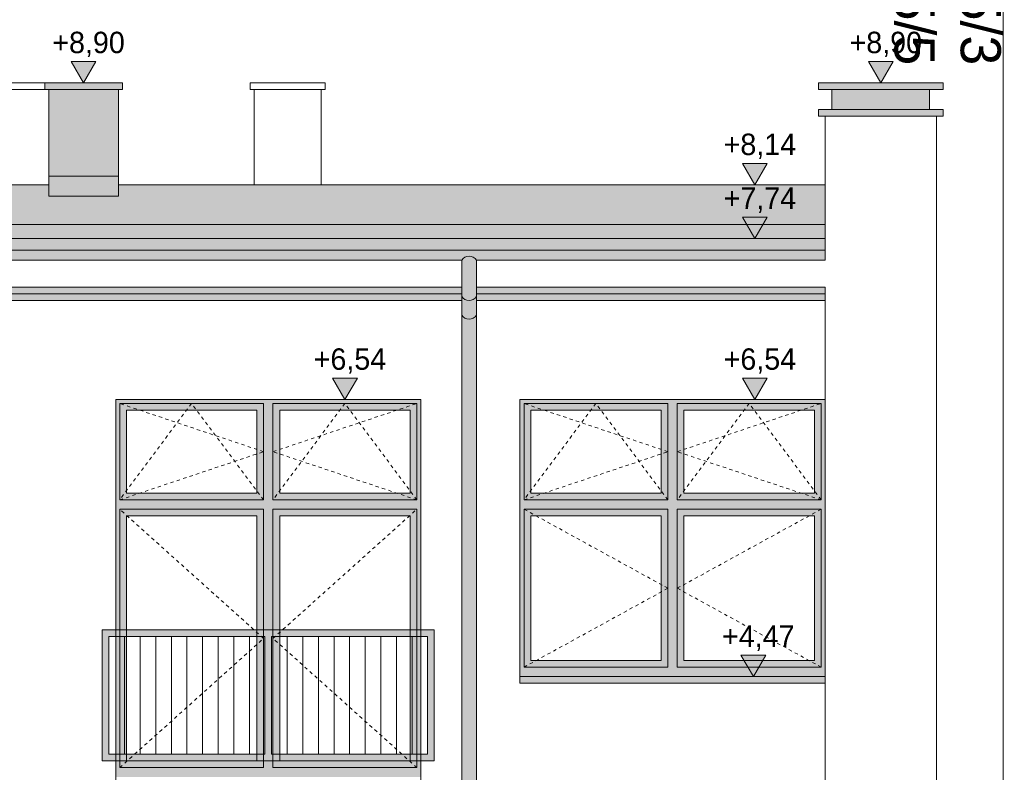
# Model space of a CAD drawing. Extents: x -366324 to -207045, y 68808 to 138616.
# Tile 153 of 170: x -216574 to -209219, y 118760 to 124381. Entities that reach past the tile are written whole.
import ezdxf

# ---------------------------------------------------------------- set-up
doc = ezdxf.new("R2010")
doc.units = 0
doc.header["$MEASUREMENT"] = 0
doc.linetypes.add('Hidden Line', pattern=[50, 25, -25])
for name, color, linetype, lineweight in [('Arch balustrady_Nr_Pióra__21', 7, 'Continuous', 9), ('Arch kolorystyka_Nr_Pióra__41', 7, 'Continuous', 15), ('Arch okna_Nr_Pióra__21', 7, 'Continuous', 9), ('Arch rynny_Nr_Pióra__21', 7, 'Continuous', 9), ('ARCH TABELA_Nr_Pióra__21', 7, 'Continuous', 9), ('Arch wykończenie_Nr_Pióra__21', 7, 'Continuous', 9), ('Arch wymiary_Nr_Pióra__19', 255, 'Continuous', 13), ('Arch wymiary_Nr_Pióra__21', 7, 'Continuous', 9), ('arch wypelnienia_Nr_Pióra__21', 7, 'Continuous', 9), ('Arch ściany zewnętrzne_Nr_Pióra__21', 7, 'Continuous', 9), ('INWENT DACH_Nr_Pióra__21', 7, 'Continuous', 9), ('INWENT OPISY_Nr_Pióra__21', 7, 'Continuous', 9)]:
    doc.layers.add(name, color=color, linetype=linetype, lineweight=lineweight)
for name, color, linetype, lineweight, true_color in [('ARCH dach_Nr_Pióra__22', 7, 'Continuous', 9, 0x7f7f7f), ('Arch kolorystyka_Nr_Pióra__2', 7, 'Continuous', 13, 0x7f7f7f), ('Arch kolorystyka_Nr_Pióra__61', 7, 'Continuous', 20, 0x4d4d4d), ('Arch kolorystyka_Nr_Pióra__81', 7, 'Continuous', 9, 0x5d5d5d), ('Arch rynny_Nr_Pióra__81', 7, 'Continuous', 9, 0x5d5d5d), ('Arch wykończenie_Nr_Pióra__22', 7, 'Continuous', 9, 0x7f7f7f), ('Arch ściany zewnętrzne_Nr_Pióra__22', 7, 'Continuous', 9, 0x7f7f7f)]:
    doc.layers.add(name, color=color, linetype=linetype, lineweight=lineweight, true_color=true_color)
doc.layers.add('Arch wymiary', color=7, linetype='Continuous')
doc.styles.add('GENERATED_STYLE_1', font='txt')
doc.styles.add('GENERATED_STYLE_3', font='txt')

# ---------------------------------------------------------------- blocks, each defined once
blk = doc.blocks.new('Wymiary_180', base_point=(-214144.4, 121544.6))
at = {"layer": 'Arch wymiary_Nr_Pióra__21', "linetype": 'Continuous'}
blk.add_hatch(color=256, dxfattribs=at).paths.add_polyline_path([(-214144.4, 121544.6), (-214237.2, 121704.6), (-214051.6, 121704.6)], flags=0)
for p, q in [((-214144.4, 121544.6), (-214237.2, 121704.6)), ((-214237.2, 121704.6), (-214051.6, 121704.6)), ((-214051.6, 121704.6), (-214144.4, 121544.6)), ((-214144.4, 121544.6), (-214264.4, 121544.6)), ((-214144.4, 121544.6), (-214024.4, 121544.6))]:
    blk.add_line(p, q, dxfattribs=at)
at = {"layer": 'Arch wymiary_Nr_Pióra__21', "insert": (-214377.8, 121736.6), "char_height": 160, "attachment_point": 7, "style": 'GENERATED_STYLE_1'}
blk.add_mtext('{+6,54}', dxfattribs=at)
blk = doc.blocks.new('Wymiary_195', base_point=(-211094, 119474.6))
at = {"layer": 'Arch wymiary_Nr_Pióra__21', "linetype": 'Continuous'}
blk.add_hatch(color=256, dxfattribs=at).paths.add_polyline_path([(-211094, 119474.6), (-211186.8, 119634.6), (-211001.2, 119634.6)], flags=0)
for p, q in [((-211094, 119474.6), (-211186.8, 119634.6)), ((-211186.8, 119634.6), (-211001.2, 119634.6)), ((-211001.2, 119634.6), (-211094, 119474.6)), ((-211094, 119474.6), (-211214, 119474.6)), ((-211094, 119474.6), (-210974, 119474.6))]:
    blk.add_line(p, q, dxfattribs=at)
at = {"layer": 'Arch wymiary_Nr_Pióra__21', "insert": (-211327.4, 119666.6), "char_height": 160, "attachment_point": 7, "style": 'GENERATED_STYLE_1'}
blk.add_mtext('{+4,47}', dxfattribs=at)
blk = doc.blocks.new('Wymiary_196', base_point=(-211082.4, 121544.6))
at = {"layer": 'Arch wymiary_Nr_Pióra__21', "linetype": 'Continuous'}
blk.add_hatch(color=256, dxfattribs=at).paths.add_polyline_path([(-211082.4, 121544.6), (-211175.2, 121704.6), (-210989.6, 121704.6)], flags=0)
for p, q in [((-211082.4, 121544.6), (-211175.2, 121704.6)), ((-211175.2, 121704.6), (-210989.6, 121704.6)), ((-210989.6, 121704.6), (-211082.4, 121544.6)), ((-211082.4, 121544.6), (-211202.4, 121544.6)), ((-211082.4, 121544.6), (-210962.4, 121544.6))]:
    blk.add_line(p, q, dxfattribs=at)
at = {"layer": 'Arch wymiary_Nr_Pióra__21', "insert": (-211315.8, 121736.6), "char_height": 160, "attachment_point": 7, "style": 'GENERATED_STYLE_1'}
blk.add_mtext('{+6,54}', dxfattribs=at)
blk = doc.blocks.new('Wymiary_197', base_point=(-210141.9, 123909.6))
at = {"layer": 'Arch wymiary_Nr_Pióra__21', "linetype": 'Continuous'}
blk.add_hatch(color=256, dxfattribs=at).paths.add_polyline_path([(-210141.9, 123909.6), (-210234.7, 124069.6), (-210049.1, 124069.6)], flags=0)
for p, q in [((-210141.9, 123909.6), (-210234.7, 124069.6)), ((-210234.7, 124069.6), (-210049.1, 124069.6)), ((-210049.1, 124069.6), (-210141.9, 123909.6)), ((-210141.9, 123909.6), (-210261.9, 123909.6)), ((-210141.9, 123909.6), (-210021.9, 123909.6))]:
    blk.add_line(p, q, dxfattribs=at)
at = {"layer": 'Arch wymiary_Nr_Pióra__21', "insert": (-210375.3, 124101.6), "char_height": 160, "attachment_point": 7, "style": 'GENERATED_STYLE_1'}
blk.add_mtext('{+8,90}', dxfattribs=at)
blk = doc.blocks.new('Wymiary_203', base_point=(-211082.4, 123148.4))
at = {"layer": 'Arch wymiary_Nr_Pióra__21', "linetype": 'Continuous'}
blk.add_hatch(color=256, dxfattribs=at).paths.add_polyline_path([(-211082.4, 123148.4), (-211175.2, 123308.4), (-210989.6, 123308.4)], flags=0)
for p, q in [((-211082.4, 123148.4), (-211175.2, 123308.4)), ((-211175.2, 123308.4), (-210989.6, 123308.4)), ((-210989.6, 123308.4), (-211082.4, 123148.4)), ((-211082.4, 123148.4), (-211202.4, 123148.4)), ((-211082.4, 123148.4), (-210962.4, 123148.4))]:
    blk.add_line(p, q, dxfattribs=at)
at = {"layer": 'Arch wymiary_Nr_Pióra__21', "insert": (-211315.8, 123340.4), "char_height": 160, "attachment_point": 7, "style": 'GENERATED_STYLE_1'}
blk.add_mtext('{+8,14}', dxfattribs=at)
blk = doc.blocks.new('Wymiary_204', base_point=(-216096.9, 123909.6))
at = {"layer": 'Arch wymiary_Nr_Pióra__21', "linetype": 'Continuous'}
blk.add_hatch(color=256, dxfattribs=at).paths.add_polyline_path([(-216096.9, 123909.6), (-216189.7, 124069.6), (-216004.1, 124069.6)], flags=0)
for p, q in [((-216096.9, 123909.6), (-216189.7, 124069.6)), ((-216189.7, 124069.6), (-216004.1, 124069.6)), ((-216004.1, 124069.6), (-216096.9, 123909.6)), ((-216096.9, 123909.6), (-216216.9, 123909.6)), ((-216096.9, 123909.6), (-215976.9, 123909.6))]:
    blk.add_line(p, q, dxfattribs=at)
at = {"layer": 'Arch wymiary_Nr_Pióra__21', "insert": (-216330.3, 124101.6), "char_height": 160, "attachment_point": 7, "style": 'GENERATED_STYLE_1'}
blk.add_mtext('{+8,90}', dxfattribs=at)
blk = doc.blocks.new('Wymiary_206', base_point=(-211082.4, 122746.6))
at = {"layer": 'Arch wymiary_Nr_Pióra__19', "linetype": 'Continuous'}
blk.add_hatch(color=256, dxfattribs=at).paths.add_polyline_path([(-211082.4, 122746.6), (-211175.2, 122906.6), (-210989.6, 122906.6)], flags=0)
for p, q in [((-211082.4, 122746.6), (-211175.2, 122906.6)), ((-211175.2, 122906.6), (-210989.6, 122906.6)), ((-210989.6, 122906.6), (-211082.4, 122746.6))]:
    blk.add_line(p, q, dxfattribs=at)
at = {"layer": 'Arch wymiary_Nr_Pióra__21', "linetype": 'Continuous'}
for q in [(-211202.4, 122746.6), (-210962.4, 122746.6)]:
    blk.add_line((-211082.4, 122746.6), q, dxfattribs=at)
at = {"layer": 'Arch wymiary_Nr_Pióra__19', "insert": (-211315.8, 122938.6), "char_height": 160, "attachment_point": 7, "style": 'GENERATED_STYLE_1'}
blk.add_mtext('{+7,74}', dxfattribs=at)

msp = doc.modelspace()

# ---------------------------------------------------------------- hatches: boundary and pattern name
at = {"layer": 'Arch kolorystyka_Nr_Pióra__2', "linetype": 'Continuous'}
h = msp.add_hatch(color=256, dxfattribs=at)
h.paths.add_polyline_path([(-215856.9, 118724.6), (-213576.9, 118724.6), (-213576.9, 121544.6), (-215856.9, 121544.6)], flags=0)
h.paths.add_polyline_path([(-215776.9, 120844.6), (-214801.9, 120844.6), (-214801.9, 121464.6), (-215776.9, 121464.6)], flags=0)
h.paths.add_polyline_path([(-214631.9, 120844.6), (-213656.9, 120844.6), (-213656.9, 121464.6), (-214631.9, 121464.6)], flags=0)
h.paths.add_polyline_path([(-214631.9, 118844.6), (-213656.9, 118844.6), (-213656.9, 120674.6), (-214631.9, 120674.6)], flags=0)
h.paths.add_polyline_path([(-214801.9, 120674.6), (-215776.9, 120674.6), (-215776.9, 118844.6), (-214801.9, 118844.6)], flags=0)
h = msp.add_hatch(color=256, dxfattribs=at)
h.paths.add_polyline_path([(-212836.9, 119474.6), (-210556.9, 119474.6), (-210556.9, 121544.6), (-212836.9, 121544.6)], flags=0)
h.paths.add_polyline_path([(-212756.9, 119594.6), (-211781.9, 119594.6), (-211781.9, 120674.6), (-212756.9, 120674.6)], flags=0)
h.paths.add_polyline_path([(-212756.9, 120844.6), (-211781.9, 120844.6), (-211781.9, 121464.6), (-212756.9, 121464.6)], flags=0)
h.paths.add_polyline_path([(-211611.9, 120844.6), (-210636.9, 120844.6), (-210636.9, 121464.6), (-211611.9, 121464.6)], flags=0)
h.paths.add_polyline_path([(-211611.9, 119594.6), (-210636.9, 119594.6), (-210636.9, 120674.6), (-211611.9, 120674.6)], flags=0)
at = {"layer": 'Arch kolorystyka_Nr_Pióra__41', "linetype": 'Continuous'}
for points in [[(-216386.9, 123909.6), (-216386.9, 123859.6), (-215806.9, 123859.6), (-215806.9, 123909.6)], [(-210606.9, 123909.6), (-210606.9, 123859.6), (-210506.9, 123859.6), (-209776.9, 123859.6), (-209676.9, 123859.6), (-209676.9, 123909.6)], [(-210506.9, 123709.6), (-209776.9, 123709.6), (-209776.9, 123859.6), (-210506.9, 123859.6)], [(-210606.9, 123659.6), (-209676.9, 123659.6), (-209676.9, 123709.6), (-209776.9, 123709.6), (-210506.9, 123709.6), (-210606.9, 123709.6)], [(-216356.9, 123063.8), (-215836.9, 123063.8), (-215836.9, 123213.8), (-216356.9, 123213.8)], [(-233811.9, 122659.8), (-210556.9, 122659.8), (-210556.9, 122746.6), (-233811.9, 122746.6)], [(-233811.9, 122659.8), (-233811.9, 122584.8), (-231221.9, 122584.8, -0.545455), (-231111.9, 122584.8), (-222211.9, 122584.8, -0.545455), (-222101.9, 122584.8), (-213271.9, 122584.8, -0.545455), (-213161.9, 122584.8), (-210556.9, 122584.8), (-210556.9, 122659.8)], [(-213161.9, 122313.9), (-213161.9, 122584.8, 0.545455), (-213271.9, 122584.8), (-213271.9, 122313.9, 0.545455)], [(-222101.9, 122334.6), (-213271.9, 122334.6), (-213271.9, 122384.6), (-222101.9, 122384.6)], [(-213161.9, 122384.6), (-213161.9, 122334.6), (-210556.9, 122334.6), (-210556.9, 122384.6)], [(-222101.9, 122284.6), (-213271.9, 122284.6), (-213271.9, 122334.6), (-222101.9, 122334.6)], [(-213271.9, 122173.9, 0.545455), (-213161.9, 122173.9), (-213161.9, 122313.9, -0.545455), (-213271.9, 122313.9)], [(-213161.9, 122284.6), (-210556.9, 122284.6), (-210556.9, 122334.6), (-213161.9, 122334.6)], [(-213161.9, 114608.8), (-213161.9, 122173.9, -0.545455), (-213271.9, 122173.9), (-213271.9, 114608.8, 0.811514)], [(-210556.9, 119474.6), (-212836.9, 119474.6), (-212836.9, 119424.6), (-210556.9, 119424.6)]]:
    msp.add_hatch(color=256, dxfattribs=at).paths.add_polyline_path(points, flags=0)
at = {"layer": 'Arch kolorystyka_Nr_Pióra__61', "linetype": 'Continuous'}
for points in [[(-233811.9, 122850.8), (-210556.9, 122850.8), (-210556.9, 123148.4), (-215836.9, 123148.4), (-215836.9, 123063.8), (-216356.9, 123063.8), (-216356.9, 123148.4), (-221766.9, 123148.4), (-221766.9, 123063.8), (-222276.9, 123063.8), (-222276.9, 123148.4), (-227881.9, 123148.4), (-227881.9, 122964.6), (-228391.9, 122964.6), (-228391.9, 123148.4), (-233811.9, 123148.4)], [(-210556.9, 122850.8), (-233811.9, 122850.8), (-233811.9, 122746.6), (-210556.9, 122746.6)]]:
    msp.add_hatch(color=256, dxfattribs=at).paths.add_polyline_path(points, flags=0)
at = {"layer": 'Arch kolorystyka_Nr_Pióra__81', "linetype": 'Continuous'}
msp.add_hatch(color=256, dxfattribs=at).paths.add_polyline_path([(-216356.9, 123213.8), (-215836.9, 123213.8), (-215836.9, 123859.6), (-216356.9, 123859.6)], flags=0)
at = {"layer": 'arch wypelnienia_Nr_Pióra__21', "linetype": 'Continuous'}
h = msp.add_hatch(color=256, dxfattribs=at)
h.paths.add_polyline_path([(-215956.9, 119824.6), (-213476.9, 119824.6), (-213476.9, 118844.6), (-215956.9, 118844.6)], flags=0)
h.paths.add_polyline_path([(-215906.9, 118894.6), (-214741.9, 118894.6), (-214741.9, 119774.6), (-215906.9, 119774.6)], flags=0)
h.paths.add_polyline_path([(-214691.9, 118894.6), (-213526.9, 118894.6), (-213526.9, 119774.6), (-214691.9, 119774.6)], flags=0)

# ---------------------------------------------------------------- linework, layer by layer
at = {"layer": 'Arch balustrady_Nr_Pióra__21', "linetype": 'Continuous'}
for p, q in [((-213476.9, 119824.6), (-215956.9, 119824.6)), ((-215906.9, 119824.6), (-215956.9, 119824.6)), ((-215956.9, 119824.6), (-215956.9, 118844.6)), ((-214691.9, 119824.6), (-214741.9, 119824.6)), ((-213476.9, 119824.6), (-213526.9, 119824.6)), ((-213476.9, 119824.6), (-213476.9, 118844.6)), ((-215906.9, 119774.6), (-215906.9, 118894.6)), ((-214741.9, 119774.6), (-215906.9, 119774.6)), ((-215790.4, 119774.6), (-215790.4, 118894.6)), ((-215673.9, 119774.6), (-215673.9, 118894.6)), ((-215557.4, 119774.6), (-215557.4, 118894.6)), ((-215440.9, 119774.6), (-215440.9, 118894.6)), ((-215324.4, 119774.6), (-215324.4, 118894.6)), ((-215207.9, 119774.6), (-215207.9, 118894.6)), ((-215091.4, 119774.6), (-215091.4, 118894.6)), ((-214974.9, 119774.6), (-214974.9, 118894.6)), ((-214858.4, 119774.6), (-214858.4, 118894.6)), ((-214741.9, 119774.6), (-214741.9, 118894.6)), ((-213526.9, 119774.6), (-214691.9, 119774.6)), ((-214691.9, 119774.6), (-214691.9, 118894.6)), ((-214575.4, 119774.6), (-214575.4, 118894.6)), ((-214458.9, 119774.6), (-214458.9, 118894.6)), ((-214342.4, 119774.6), (-214342.4, 118894.6)), ((-214225.9, 119774.6), (-214225.9, 118894.6)), ((-214109.4, 119774.6), (-214109.4, 118894.6)), ((-213992.9, 119774.6), (-213992.9, 118894.6)), ((-213876.4, 119774.6), (-213876.4, 118894.6)), ((-213759.9, 119774.6), (-213759.9, 118894.6)), ((-213643.4, 119774.6), (-213643.4, 118894.6)), ((-213526.9, 119774.6), (-213526.9, 118894.6)), ((-214741.9, 118894.6), (-215906.9, 118894.6)), ((-213526.9, 118894.6), (-214691.9, 118894.6)), ((-215956.9, 118844.6), (-215906.9, 118844.6)), ((-213526.9, 118844.6), (-215906.9, 118844.6)), ((-214741.9, 118844.6), (-214691.9, 118844.6)), ((-213526.9, 118844.6), (-213476.9, 118844.6))]:
    msp.add_line(p, q, dxfattribs=at)
at = {"layer": 'ARCH dach_Nr_Pióra__22', "linetype": 'Continuous'}
msp.add_line((-210556.9, 122850.8), (-233811.9, 122850.8), dxfattribs=at)
at = {"layer": 'Arch okna_Nr_Pióra__21', "linetype": 'Continuous'}
for p, q in [((-215826.9, 121514.6), (-214751.9, 121514.6)), ((-215826.9, 121514.6), (-215826.9, 120794.6)), ((-214751.9, 121514.6), (-214751.9, 120794.6)), ((-214681.9, 121514.6), (-214681.9, 120794.6)), ((-214681.9, 121514.6), (-213606.9, 121514.6)), ((-213606.9, 121514.6), (-213606.9, 120794.6)), ((-212806.9, 121514.6), (-211731.9, 121514.6)), ((-212806.9, 121514.6), (-212806.9, 120794.6)), ((-211731.9, 121514.6), (-211731.9, 120794.6)), ((-211661.9, 121514.6), (-211661.9, 120794.6)), ((-211661.9, 121514.6), (-210586.9, 121514.6)), ((-210586.9, 121514.6), (-210586.9, 120794.6)), ((-215776.9, 121464.6), (-214801.9, 121464.6)), ((-215776.9, 121464.6), (-215776.9, 120844.6)), ((-214801.9, 121464.6), (-214801.9, 120844.6)), ((-214631.9, 121464.6), (-213656.9, 121464.6)), ((-214631.9, 121464.6), (-214631.9, 120844.6)), ((-213656.9, 121464.6), (-213656.9, 120844.6)), ((-212756.9, 121464.6), (-211781.9, 121464.6)), ((-212756.9, 121464.6), (-212756.9, 120844.6)), ((-211781.9, 121464.6), (-211781.9, 120844.6)), ((-211611.9, 121464.6), (-210636.9, 121464.6)), ((-211611.9, 121464.6), (-211611.9, 120844.6)), ((-210636.9, 121464.6), (-210636.9, 120844.6)), ((-215776.9, 120844.6), (-214801.9, 120844.6)), ((-214631.9, 120844.6), (-213656.9, 120844.6)), ((-212756.9, 120844.6), (-211781.9, 120844.6)), ((-211611.9, 120844.6), (-210636.9, 120844.6)), ((-215826.9, 120794.6), (-214751.9, 120794.6)), ((-214681.9, 120794.6), (-213606.9, 120794.6)), ((-212806.9, 120794.6), (-211731.9, 120794.6)), ((-211661.9, 120794.6), (-210586.9, 120794.6)), ((-215826.9, 120724.6), (-214751.9, 120724.6)), ((-215826.9, 120724.6), (-215826.9, 118794.6)), ((-214751.9, 120724.6), (-214751.9, 118794.6)), ((-214681.9, 120724.6), (-214681.9, 118794.6)), ((-214681.9, 120724.6), (-213606.9, 120724.6)), ((-213606.9, 120724.6), (-213606.9, 118794.6)), ((-212806.9, 120724.6), (-211731.9, 120724.6)), ((-212806.9, 120724.6), (-212806.9, 119544.6)), ((-211731.9, 120724.6), (-211731.9, 119544.6)), ((-211661.9, 120724.6), (-211661.9, 119544.6)), ((-211661.9, 120724.6), (-210586.9, 120724.6)), ((-210586.9, 120724.6), (-210586.9, 119544.6)), ((-215776.9, 120674.6), (-214801.9, 120674.6)), ((-215776.9, 120674.6), (-215776.9, 118844.6)), ((-214801.9, 120674.6), (-214801.9, 118844.6)), ((-214631.9, 120674.6), (-213656.9, 120674.6)), ((-214631.9, 120674.6), (-214631.9, 118844.6)), ((-213656.9, 120674.6), (-213656.9, 118844.6)), ((-212756.9, 120674.6), (-211781.9, 120674.6)), ((-212756.9, 120674.6), (-212756.9, 119594.6)), ((-211781.9, 120674.6), (-211781.9, 119594.6)), ((-211611.9, 120674.6), (-210636.9, 120674.6)), ((-211611.9, 120674.6), (-211611.9, 119594.6)), ((-210636.9, 120674.6), (-210636.9, 119594.6)), ((-212756.9, 119594.6), (-211781.9, 119594.6)), ((-211611.9, 119594.6), (-210636.9, 119594.6)), ((-212806.9, 119544.6), (-211731.9, 119544.6)), ((-211661.9, 119544.6), (-210586.9, 119544.6)), ((-215826.9, 118794.6), (-214751.9, 118794.6)), ((-215776.9, 118844.6), (-214801.9, 118844.6)), ((-214681.9, 118794.6), (-213606.9, 118794.6)), ((-214631.9, 118844.6), (-213656.9, 118844.6))]:
    msp.add_line(p, q, dxfattribs=at)
at = {"layer": 'Arch okna_Nr_Pióra__21', "linetype": 'Hidden Line'}
for p, q in [((-215289.4, 121514.6), (-215826.9, 120794.6)), ((-214751.9, 121154.6), (-215826.9, 121514.6)), ((-214751.9, 120794.6), (-215289.4, 121514.6)), ((-214144.4, 121514.6), (-214681.9, 120794.6)), ((-214681.9, 121154.6), (-213606.9, 121514.6)), ((-213606.9, 120794.6), (-214144.4, 121514.6)), ((-212269.4, 121514.6), (-212806.9, 120794.6)), ((-211731.9, 121154.6), (-212806.9, 121514.6)), ((-211731.9, 120794.6), (-212269.4, 121514.6)), ((-211124.4, 121514.6), (-211661.9, 120794.6)), ((-211661.9, 121154.6), (-210586.9, 121514.6)), ((-210586.9, 120794.6), (-211124.4, 121514.6)), ((-215826.9, 120794.6), (-214751.9, 121154.6)), ((-213606.9, 120794.6), (-214681.9, 121154.6)), ((-212806.9, 120794.6), (-211731.9, 121154.6)), ((-210586.9, 120794.6), (-211661.9, 121154.6)), ((-214751.9, 119759.6), (-215826.9, 120724.6)), ((-214681.9, 119759.6), (-213606.9, 120724.6)), ((-211731.9, 120134.6), (-212806.9, 120724.6)), ((-211661.9, 120134.6), (-210586.9, 120724.6)), ((-212806.9, 119544.6), (-211731.9, 120134.6)), ((-210586.9, 119544.6), (-211661.9, 120134.6)), ((-215826.9, 118794.6), (-214751.9, 119759.6)), ((-213606.9, 118794.6), (-214681.9, 119759.6))]:
    msp.add_line(p, q, dxfattribs=at)
at = {"layer": 'Arch rynny_Nr_Pióra__21', "linetype": 'Continuous'}
for p, q in [((-213271.9, 122584.8), (-222101.9, 122584.8)), ((-213271.9, 122584.8), (-213271.9, 122384.6)), ((-210556.9, 122584.8), (-213161.9, 122584.8)), ((-213161.9, 122584.8), (-213161.9, 122384.6)), ((-213271.9, 122284.6), (-213271.9, 114608.8)), ((-213161.9, 122284.6), (-213161.9, 114608.8))]:
    msp.add_line(p, q, dxfattribs=at)
at = {"layer": 'Arch rynny_Nr_Pióra__81', "linetype": 'Continuous'}
for p, q in [((-209776.9, 123859.6), (-210506.9, 123859.6)), ((-209776.9, 123709.6), (-210506.9, 123709.6)), ((-210556.9, 122659.8), (-233811.9, 122659.8)), ((-213271.9, 122384.6), (-213271.9, 122284.6)), ((-213161.9, 122384.6), (-213161.9, 122284.6)), ((-213271.9, 122334.6), (-222101.9, 122334.6)), ((-210556.9, 122334.6), (-213161.9, 122334.6))]:
    msp.add_line(p, q, dxfattribs=at)
for centre, start, end in [((-213216.9, 122549.4), 32.77908, 147.22092), ((-213216.9, 122349.4), 212.77908, 327.22092), ((-213216.9, 122209.4), 212.77908, 327.22092)]:
    msp.add_arc(centre, 65.4, start, end, dxfattribs=at)
at = {"layer": 'ARCH TABELA_Nr_Pióra__21', "linetype": 'Continuous'}
msp.add_line((-209226.9, 136358.4), (-209226.9, 107908.4), dxfattribs=at)
at = {"layer": 'Arch wykończenie_Nr_Pióra__21', "linetype": 'Continuous'}
for p, q in [((-216386.9, 123909.6), (-216386.9, 123859.6)), ((-215806.9, 123909.6), (-216386.9, 123909.6)), ((-215806.9, 123859.6), (-216386.9, 123859.6)), ((-215806.9, 123909.6), (-215806.9, 123859.6)), ((-210606.9, 123909.6), (-210606.9, 123859.6)), ((-209676.9, 123909.6), (-210606.9, 123909.6)), ((-210506.9, 123859.6), (-210606.9, 123859.6)), ((-209776.9, 123859.6), (-209776.9, 123709.6)), ((-209676.9, 123859.6), (-209776.9, 123859.6)), ((-209676.9, 123909.6), (-209676.9, 123859.6)), ((-210606.9, 123709.6), (-210606.9, 123659.6)), ((-210506.9, 123709.6), (-210606.9, 123709.6)), ((-209676.9, 123709.6), (-209776.9, 123709.6)), ((-209676.9, 123709.6), (-209676.9, 123659.6)), ((-209676.9, 123659.6), (-210606.9, 123659.6))]:
    msp.add_line(p, q, dxfattribs=at)
at = {"layer": 'Arch wykończenie_Nr_Pióra__22', "linetype": 'Continuous'}
for p, q in [((-216386.9, 123909.6), (-216796.9, 123909.6)), ((-216386.9, 123859.6), (-216796.9, 123859.6)), ((-214851.9, 123909.6), (-214851.9, 123859.6)), ((-214291.9, 123909.6), (-214851.9, 123909.6)), ((-214291.9, 123859.6), (-214851.9, 123859.6)), ((-214291.9, 123909.6), (-214291.9, 123859.6))]:
    msp.add_line(p, q, dxfattribs=at)
at = {"layer": 'Arch ściany zewnętrzne_Nr_Pióra__21', "linetype": 'Continuous'}
for p, q in [((-216356.9, 123859.6), (-216356.9, 123063.8)), ((-215836.9, 123063.8), (-215836.9, 123859.6)), ((-210506.9, 123859.6), (-210506.9, 123709.6)), ((-210556.9, 123659.6), (-210556.9, 122584.8)), ((-209726.9, 123659.6), (-209726.9, 115009.6)), ((-216356.9, 123213.8), (-215836.9, 123213.8)), ((-216356.9, 123063.8), (-215836.9, 123063.8)), ((-210556.9, 122746.6), (-233811.9, 122746.6)), ((-213271.9, 122384.6), (-222101.9, 122384.6)), ((-210556.9, 122384.6), (-213161.9, 122384.6)), ((-210556.9, 122384.6), (-210556.9, 115009.6)), ((-213271.9, 122284.6), (-222101.9, 122284.6)), ((-210556.9, 122284.6), (-213161.9, 122284.6)), ((-215856.9, 121544.6), (-213576.9, 121544.6)), ((-215856.9, 121544.6), (-215856.9, 118674.6)), ((-213576.9, 121544.6), (-213576.9, 118674.6)), ((-212836.9, 121544.6), (-210556.9, 121544.6)), ((-212836.9, 121544.6), (-212836.9, 119424.6)), ((-210556.9, 121544.6), (-210556.9, 119424.6)), ((-212836.9, 119474.6), (-210556.9, 119474.6)), ((-212836.9, 119424.6), (-210556.9, 119424.6))]:
    msp.add_line(p, q, dxfattribs=at)
at = {"layer": 'Arch ściany zewnętrzne_Nr_Pióra__22', "linetype": 'Continuous'}
for p, q in [((-214821.9, 123148.4), (-214821.9, 123859.6)), ((-214321.9, 123148.4), (-214321.9, 123859.6))]:
    msp.add_line(p, q, dxfattribs=at)
at = {"layer": 'INWENT DACH_Nr_Pióra__21', "linetype": 'Continuous'}
for p, q in [((-216356.9, 123148.4), (-221766.9, 123148.4)), ((-210556.9, 123148.4), (-215836.9, 123148.4))]:
    msp.add_line(p, q, dxfattribs=at)

# ---------------------------------------------------------------- block references
at = {"layer": 'Arch wymiary', "linetype": 'Continuous'}
for name, p in [('Wymiary_204', (-216096.9, 123909.6)), ('Wymiary_197', (-210141.9, 123909.6)), ('Wymiary_203', (-211082.4, 123148.4)), ('Wymiary_206', (-211082.4, 122746.6)), ('Wymiary_180', (-214144.4, 121544.6)), ('Wymiary_196', (-211082.4, 121544.6)), ('Wymiary_195', (-211094, 119474.6))]:
    msp.add_blockref(name, p, dxfattribs=at)

# ---------------------------------------------------------------- texts
at = {"layer": 'INWENT OPISY_Nr_Pióra__21', "linetype": 'Continuous', "char_height": 300, "attachment_point": 3, "rotation": 270, "style": 'GENERATED_STYLE_3'}
for s, insert in [('{dz. nr 375/5}', (-209739.3, 124040.9)), ('{dz. nr 375/3}', (-209245.2, 124040.9))]:
    msp.add_mtext(s, dxfattribs=dict(at, insert=insert))

doc.saveas('drawing.dxf')
